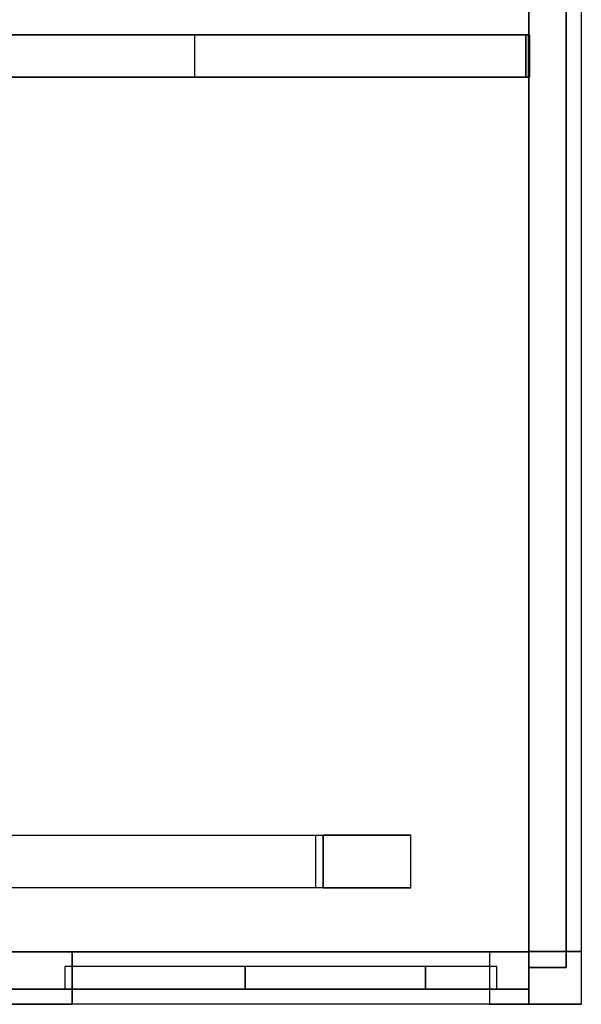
# Model space of a CAD drawing. Header units: millimetres. Extents: x -35 to 33166, y -35 to 31591.
# Tile 30 of 36: x 29369 to 33166, y 865 to 7521. Entities that reach past the tile are written whole.
import ezdxf

# ---------------------------------------------------------------- set-up
doc = ezdxf.new("R2010")
doc.units = ezdxf.units.MM
doc.header["$LTSCALE"] = 25.4
doc.layers.get('0').update_dxf_attribs({"true_color": 0xffffff})
for name, color, linetype, true_color in [('end caps & lintels', 7, 'Continuous', 0xffa500), ('GF Openings-windows', 7, 'Continuous', 0xfafafa), ('Walls - L1', 7, 'Continuous', 0xb4b464), ('Walls - L2', 7, 'Continuous', 0x64ff64)]:
    doc.layers.add(name, color=color, linetype=linetype, true_color=true_color)

# ---------------------------------------------------------------- blocks, each defined once
blk = doc.blocks.new('GF-GD01_LeftCap_6in_#1')
for p, q in [((0, 152.4), (0, 0)), ((50, 152.4), (0, 152.4)), ((50, 152.4, 457.2), (0, 152.4, 457.2)), ((0, 152.4, 457.2), (0, 0, 457.2)), ((0, 152.4), (0, 152.4, 457.2)), ((50, 0), (50, 152.4)), ((50, 0, 457.2), (50, 152.4, 457.2)), ((50, 152.4), (50, 152.4, 457.2)), ((0, 0), (50, 0)), ((0, 0, 457.2), (50, 0, 457.2)), ((0, 0), (0, 0, 457.2)), ((50, 0), (50, 0, 457.2))]:
    blk.add_line(p, q)
blk = doc.blocks.new('GF-GD01_LeftCap_6in_#2')
for p, q in [((0, 152.4), (0, 0)), ((50, 152.4), (0, 152.4)), ((50, 152.4, 457.2), (0, 152.4, 457.2)), ((0, 152.4, 457.2), (0, 0, 457.2)), ((0, 152.4), (0, 152.4, 457.2)), ((50, 0), (50, 152.4)), ((50, 0, 457.2), (50, 152.4, 457.2)), ((50, 152.4), (50, 152.4, 457.2)), ((0, 0), (50, 0)), ((0, 0, 457.2), (50, 0, 457.2)), ((0, 0), (0, 0, 457.2)), ((50, 0), (50, 0, 457.2))]:
    blk.add_line(p, q)
blk = doc.blocks.new('GF-GD01_LeftCap_6in_#3')
for p, q in [((0, 152.4), (0, 0)), ((50, 152.4), (0, 152.4)), ((50, 152.4, 457.2), (0, 152.4, 457.2)), ((0, 152.4, 457.2), (0, 0, 457.2)), ((0, 152.4), (0, 152.4, 457.2)), ((50, 0), (50, 152.4)), ((50, 0, 457.2), (50, 152.4, 457.2)), ((50, 152.4), (50, 152.4, 457.2)), ((0, 0), (50, 0)), ((0, 0, 457.2), (50, 0, 457.2)), ((0, 0), (0, 0, 457.2)), ((50, 0), (50, 0, 457.2))]:
    blk.add_line(p, q)
blk = doc.blocks.new('GF-GD01_LeftCap_6in_#4')
for p, q in [((0, 152.4), (0, 0)), ((50, 152.4), (0, 152.4)), ((50, 152.4, 457.2), (0, 152.4, 457.2)), ((0, 152.4, 457.2), (0, 0, 457.2)), ((0, 152.4), (0, 152.4, 457.2)), ((50, 0), (50, 152.4)), ((50, 0, 457.2), (50, 152.4, 457.2)), ((50, 152.4), (50, 152.4, 457.2)), ((0, 0), (50, 0)), ((0, 0, 457.2), (50, 0, 457.2)), ((0, 0), (0, 0, 457.2)), ((50, 0), (50, 0, 457.2))]:
    blk.add_line(p, q)
blk = doc.blocks.new('GF-GD01_LeftCap_6in_#5')
for p, q in [((0, 152.4), (0, 0)), ((50, 152.4), (0, 152.4)), ((50, 152.4, 457.2), (0, 152.4, 457.2)), ((0, 152.4, 457.2), (0, 0, 457.2)), ((0, 152.4), (0, 152.4, 457.2)), ((50, 0), (50, 152.4)), ((50, 0, 457.2), (50, 152.4, 457.2)), ((50, 152.4), (50, 152.4, 457.2)), ((0, 0), (50, 0)), ((0, 0, 457.2), (50, 0, 457.2)), ((0, 0), (0, 0, 457.2)), ((50, 0), (50, 0, 457.2))]:
    blk.add_line(p, q)
blk = doc.blocks.new('GF-GD01_LeftCap_6in_#6')
for p, q in [((0, 152.4), (0, 0)), ((50, 152.4), (0, 152.4)), ((50, 152.4, 457.2), (0, 152.4, 457.2)), ((0, 152.4, 457.2), (0, 0, 457.2)), ((0, 152.4), (0, 152.4, 457.2)), ((50, 0), (50, 152.4)), ((50, 0, 457.2), (50, 152.4, 457.2)), ((50, 152.4), (50, 152.4, 457.2)), ((0, 0), (50, 0)), ((0, 0, 457.2), (50, 0, 457.2)), ((0, 0), (0, 0, 457.2)), ((50, 0), (50, 0, 457.2))]:
    blk.add_line(p, q)
blk = doc.blocks.new('GF-GD01_LeftCap_6in_#7')
for p, q in [((0, 152.4), (0, 0)), ((50, 152.4), (0, 152.4)), ((50, 152.4, 31.8), (0, 152.4, 31.8)), ((0, 152.4, 31.8), (0, 0, 31.8)), ((0, 152.4), (0, 152.4, 31.8)), ((50, 0), (50, 152.4)), ((50, 0, 31.8), (50, 152.4, 31.8)), ((50, 152.4), (50, 152.4, 31.8)), ((0, 0), (50, 0)), ((0, 0, 31.8), (50, 0, 31.8)), ((0, 0), (0, 0, 31.8)), ((50, 0), (50, 0, 31.8))]:
    blk.add_line(p, q)
blk = doc.blocks.new('GF-GD01_RightCap_6in_#1')
for p, q in [((0, 152.4), (0, 0)), ((50, 152.4), (0, 152.4)), ((50, 152.4, 457.2), (0, 152.4, 457.2)), ((0, 152.4, 457.2), (0, 0, 457.2)), ((0, 152.4), (0, 152.4, 457.2)), ((50, 0), (50, 152.4)), ((50, 0, 457.2), (50, 152.4, 457.2)), ((50, 152.4), (50, 152.4, 457.2)), ((0, 0), (50, 0)), ((0, 0, 457.2), (50, 0, 457.2)), ((0, 0), (0, 0, 457.2)), ((50, 0), (50, 0, 457.2))]:
    blk.add_line(p, q)
blk = doc.blocks.new('GF-GD01_RightCap_6in_#2')
for p, q in [((0, 152.4), (0, 0)), ((50, 152.4), (0, 152.4)), ((50, 152.4, 457.2), (0, 152.4, 457.2)), ((0, 152.4, 457.2), (0, 0, 457.2)), ((0, 152.4), (0, 152.4, 457.2)), ((50, 0), (50, 152.4)), ((50, 0, 457.2), (50, 152.4, 457.2)), ((50, 152.4), (50, 152.4, 457.2)), ((0, 0), (50, 0)), ((0, 0, 457.2), (50, 0, 457.2)), ((0, 0), (0, 0, 457.2)), ((50, 0), (50, 0, 457.2))]:
    blk.add_line(p, q)
blk = doc.blocks.new('GF-GD01_RightCap_6in_#3')
for p, q in [((0, 152.4), (0, 0)), ((50, 152.4), (0, 152.4)), ((50, 152.4, 457.2), (0, 152.4, 457.2)), ((0, 152.4, 457.2), (0, 0, 457.2)), ((0, 152.4), (0, 152.4, 457.2)), ((50, 0), (50, 152.4)), ((50, 0, 457.2), (50, 152.4, 457.2)), ((50, 152.4), (50, 152.4, 457.2)), ((0, 0), (50, 0)), ((0, 0, 457.2), (50, 0, 457.2)), ((0, 0), (0, 0, 457.2)), ((50, 0), (50, 0, 457.2))]:
    blk.add_line(p, q)
blk = doc.blocks.new('GF-GD01_RightCap_6in_#4')
for p, q in [((0, 152.4), (0, 0)), ((50, 152.4), (0, 152.4)), ((50, 152.4, 457.2), (0, 152.4, 457.2)), ((0, 152.4, 457.2), (0, 0, 457.2)), ((0, 152.4), (0, 152.4, 457.2)), ((50, 0), (50, 152.4)), ((50, 0, 457.2), (50, 152.4, 457.2)), ((50, 152.4), (50, 152.4, 457.2)), ((0, 0), (50, 0)), ((0, 0, 457.2), (50, 0, 457.2)), ((0, 0), (0, 0, 457.2)), ((50, 0), (50, 0, 457.2))]:
    blk.add_line(p, q)
blk = doc.blocks.new('GF-GD01_RightCap_6in_#5')
for p, q in [((0, 152.4), (0, 0)), ((50, 152.4), (0, 152.4)), ((50, 152.4, 457.2), (0, 152.4, 457.2)), ((0, 152.4, 457.2), (0, 0, 457.2)), ((0, 152.4), (0, 152.4, 457.2)), ((50, 0), (50, 152.4)), ((50, 0, 457.2), (50, 152.4, 457.2)), ((50, 152.4), (50, 152.4, 457.2)), ((0, 0), (50, 0)), ((0, 0, 457.2), (50, 0, 457.2)), ((0, 0), (0, 0, 457.2)), ((50, 0), (50, 0, 457.2))]:
    blk.add_line(p, q)
blk = doc.blocks.new('GF-GD01_RightCap_6in_#6')
for p, q in [((0, 152.4), (0, 0)), ((50, 152.4), (0, 152.4)), ((50, 152.4, 457.2), (0, 152.4, 457.2)), ((0, 152.4, 457.2), (0, 0, 457.2)), ((0, 152.4), (0, 152.4, 457.2)), ((50, 0), (50, 152.4)), ((50, 0, 457.2), (50, 152.4, 457.2)), ((50, 152.4), (50, 152.4, 457.2)), ((0, 0), (50, 0)), ((0, 0, 457.2), (50, 0, 457.2)), ((0, 0), (0, 0, 457.2)), ((50, 0), (50, 0, 457.2))]:
    blk.add_line(p, q)
blk = doc.blocks.new('GF-GD01_RightCap_6in_#7')
for p, q in [((0, 152.4), (0, 0)), ((50, 152.4), (0, 152.4)), ((50, 152.4, 31.8), (0, 152.4, 31.8)), ((0, 152.4, 31.8), (0, 0, 31.8)), ((0, 152.4), (0, 152.4, 31.8)), ((50, 0), (50, 152.4)), ((50, 0, 31.8), (50, 152.4, 31.8)), ((50, 152.4), (50, 152.4, 31.8)), ((0, 0), (50, 0)), ((0, 0, 31.8), (50, 0, 31.8)), ((0, 0), (0, 0, 31.8)), ((50, 0), (50, 0, 31.8))]:
    blk.add_line(p, q)
blk = doc.blocks.new('GF-GD01_HeadLintel_6in_#1')
for p, q in [((0, 152.4), (0, 0)), ((1219.2, 152.4), (0, 152.4)), ((1219.2, 152.4, 63), (0, 152.4, 63)), ((0, 152.4, 63), (0, 0, 63)), ((0, 152.4), (0, 152.4, 63)), ((1219.2, 0), (1219.2, 152.4)), ((1219.2, 0, 63), (1219.2, 152.4, 63)), ((1219.2, 152.4), (1219.2, 152.4, 63)), ((0, 0), (1219.2, 0)), ((0, 0, 63), (1219.2, 0, 63)), ((0, 0), (0, 0, 63)), ((1219.2, 0), (1219.2, 0, 63))]:
    blk.add_line(p, q)
blk = doc.blocks.new('GF-GD01_HeadLintel_6in_#2')
for p, q in [((0, 152.4), (0, 0)), ((1219.2, 152.4), (0, 152.4)), ((1219.2, 152.4, 63), (0, 152.4, 63)), ((0, 152.4, 63), (0, 0, 63)), ((0, 152.4), (0, 152.4, 63)), ((1219.2, 0), (1219.2, 152.4)), ((1219.2, 0, 63), (1219.2, 152.4, 63)), ((1219.2, 152.4), (1219.2, 152.4, 63)), ((0, 0), (1219.2, 0)), ((0, 0, 63), (1219.2, 0, 63)), ((0, 0), (0, 0, 63)), ((1219.2, 0), (1219.2, 0, 63))]:
    blk.add_line(p, q)
blk = doc.blocks.new('GF-GD01_HeadLintel_6in_#3')
for p, q in [((0, 152.4), (0, 0)), ((483.6, 152.4), (0, 152.4)), ((483.6, 152.4, 63), (0, 152.4, 63)), ((0, 152.4, 63), (0, 0, 63)), ((0, 152.4), (0, 152.4, 63)), ((483.6, 0), (483.6, 152.4)), ((483.6, 0, 63), (483.6, 152.4, 63)), ((483.6, 152.4), (483.6, 152.4, 63)), ((0, 0), (483.6, 0)), ((0, 0, 63), (483.6, 0, 63)), ((0, 0), (0, 0, 63)), ((483.6, 0), (483.6, 0, 63))]:
    blk.add_line(p, q)
blk = doc.blocks.new('Difference#97')
for p, q in [((32809.91, 1221.3, 3351.27), (32809.91, 13347.266, 3351.27)), ((32809.91, 1221.274, 3725), (32809.91, 13347.266, 3725)), ((33063.9, 1221.3, 3198.73), (33063.9, 13347.266, 3198.73)), ((33063.9, 13347.266, 3351.27), (33063.9, 1221.3, 3351.27)), ((33165.51, 13347.266, 3725), (33165.51, 1221.274, 3725)), ((32809.91, 11678.888, 3198.73), (32809.91, 1221.3, 3198.73)), ((32809.91, 7673, -100), (32809.91, 1221.274, -100)), ((33165.51, 7673, -100), (33165.51, 1221.274, -100)), ((32809.91, 1221.3, 3198.73), (32809.91, 1221.274, 3198.73)), ((32809.91, 1221.274, 3351.27), (32809.91, 1221.3, 3351.27)), ((32809.91, 1221.274, 3198.73), (33063.9, 1221.274, 3198.73)), ((33063.9, 1221.274, 3351.27), (32809.91, 1221.274, 3351.27)), ((32809.91, 1221.274, -100), (32809.91, 1221.274, 3198.73)), ((32809.91, 1221.274, -100), (33165.51, 1221.274, -100)), ((33165.51, 1221.274, 3725), (32809.91, 1221.274, 3725)), ((32809.91, 1221.274, 3725), (32809.91, 1221.274, 3351.27)), ((33063.9, 1221.274, 3198.73), (33063.9, 1221.3, 3198.73)), ((33063.9, 1221.3, 3351.27), (33063.9, 1221.274, 3351.27)), ((33063.9, 1221.274, 3198.73), (33063.9, 1221.274, 3351.27)), ((33165.51, 1221.274, -100), (33165.51, 1221.274, 3725))]:
    blk.add_line(p, q)
blk = doc.blocks.new('Difference#67')
for p, q in [((32809.7, 1221.02, 3198.73), (32809.656, 1221.02, 3198.73)), ((32809.656, 1221.02, 3198.73), (32809.656, 967, 3198.73)), ((32809.656, 967, 3351.27), (32809.656, 1221.02, 3351.27)), ((32809.656, 1221.02, 3351.27), (32809.7, 1221.02, 3351.27)), ((32809.656, 865.42, 3725), (32809.656, 1221.02, 3725)), ((32809.656, 1221.02, 3725), (32809.656, 1221.02, 3351.27)), ((32809.656, 1221.02, 3198.73), (32809.656, 1221.02, -100)), ((32809.656, 1221.02, -100), (32809.656, 865.42, -100)), ((32809.656, 1221.02, -100), (32809.91, 1221.02, -100)), ((32809.656, 1221.02, 3725), (32809.91, 1221.02, 3725)), ((32809.91, 1221.02, 3198.73), (32809.7, 1221.02, 3198.73)), ((32809.7, 1221.02, 3351.27), (32809.91, 1221.02, 3351.27)), ((33063.9, 1221.274, 3198.73), (32809.91, 1221.274, 3198.73)), ((32809.91, 1221.274, 3198.73), (32809.91, 1221.02, 3198.73)), ((32809.91, 1221.02, 3351.27), (32809.91, 1221.274, 3351.27)), ((32809.91, 1221.274, 3351.27), (33063.9, 1221.274, 3351.27)), ((32809.91, 1221.02, -100), (32809.91, 1221.274, -100)), ((32809.91, 1221.274, -100), (33165.51, 1221.274, -100)), ((32809.91, 1221.274, 3198.73), (32809.91, 1221.274, -100)), ((32809.91, 1221.274, 3351.27), (32809.91, 1221.274, 3725)), ((32809.91, 1221.274, 3725), (33165.51, 1221.274, 3725)), ((32809.91, 1221.02, 3725), (32809.91, 1221.274, 3725)), ((32809.91, 1221.02, -100), (32809.91, 1221.02, 3198.73)), ((32809.91, 1221.02, 3351.27), (32809.91, 1221.02, 3725)), ((33063.9, 1114.3, 3198.73), (33063.9, 1221.274, 3198.73)), ((33063.9, 1221.274, 3351.27), (33063.9, 1114.3, 3351.27)), ((33063.9, 1221.274, 3351.27), (33063.9, 1221.274, 3198.73)), ((33165.51, 1221.274, -100), (33165.51, 865.42, -100)), ((33165.51, 1221.274, 3725), (33165.51, 1221.274, -100)), ((33165.51, 1221.274, 3725), (33165.51, 865.42, 3725)), ((32809.7, 1114.3, 3198.73), (32809.7, 1114.3, 3351.27)), ((32809.7, 1114.3, 3351.27), (33063.9, 1114.3, 3351.27)), ((33063.9, 1114.3, 3198.73), (32809.7, 1114.3, 3198.73)), ((32809.7, 967, 3198.73), (32809.7, 1114.3, 3198.73)), ((32809.7, 1114.3, 3351.27), (32809.7, 967, 3351.27)), ((33063.9, 1114.3, 3351.27), (33063.9, 1114.3, 3198.73)), ((32809.656, 967, 3198.73), (32809.7, 967, 3198.73)), ((32809.7, 967, 3351.27), (32809.656, 967, 3351.27)), ((32809.656, 967, 3198.73), (32809.656, 967, 3351.27)), ((32809.7, 967, 3351.27), (32809.7, 967, 3198.73)), ((32809.656, 865.42, -100), (32809.656, 865.42, 3725)), ((32809.656, 865.42, -100), (33165.51, 865.42, -100)), ((33165.51, 865.42, 3725), (32809.656, 865.42, 3725)), ((33165.51, 865.42, -100), (33165.51, 865.42, 3725))]:
    blk.add_line(p, q)
blk = doc.blocks.new('Difference#109')
for p, q in [((21323.514, 7418.02, 3200), (32789.8746, 7418.02, 3200)), ((32814.91, 7418.02, -100), (27805, 7418.02, -100)), ((32789.8746, 7418.02, 3200), (32789.8746, 7132.27, 3200)), ((32789.8746, 7132.27, 3198.73), (32789.8746, 7418.02, 3198.73)), ((32789.8746, 7418.02, 3198.73), (32789.8746, 7418.02, 3200)), ((32814.91, 7418.02, 3198.73), (32789.8746, 7418.02, 3198.73)), ((32814.91, 7132.27, 3198.73), (32814.91, 7418.02, 3198.73)), ((32814.91, 7418.02, 3198.73), (32814.91, 7418.02, -100)), ((32814.91, 7418.02, -100), (32814.91, 7132.27, -100)), ((32789.8746, 7132.27, 3200), (21323.514, 7132.27, 3200)), ((27805, 7132.27, -100), (32814.91, 7132.27, -100)), ((32789.8746, 7132.27, 3200), (32789.8746, 7132.27, 3198.73)), ((32789.8746, 7132.27, 3198.73), (32814.91, 7132.27, 3198.73)), ((32814.91, 7132.27, -100), (32814.91, 7132.27, 3198.73))]:
    blk.add_line(p, q)
blk = doc.blocks.new('Difference#110')
for p, q in [((29003.11, 967, 3351.27), (29003.11, 1221.02, 3351.27)), ((29003.11, 1221.02, 3351.27), (32809.656, 1221.02, 3351.27)), ((32809.656, 1221.02, 3198.73), (29003.11, 1221.02, 3198.73)), ((29003.11, 1221.02, 3198.73), (29003.11, 967, 3198.73)), ((29003.11, 865.42, -100), (29003.11, 1221.02, -100)), ((29003.11, 1221.02, -100), (29723.25, 1221.02, -100)), ((29003.11, 865.42, 3725), (29003.11, 1221.02, 3725)), ((29003.11, 1221.02, 3725), (29003.11, 1221.02, 3351.27)), ((29003.11, 1221.02, 3198.73), (29003.11, 1221.02, -100)), ((29003.11, 1221.02, 3725), (32809.656, 1221.02, 3725)), ((29723.25, 865.42, -100), (29723.25, 1221.02, -100)), ((29723.25, 1221.02, -100), (29723.25, 1221.02, 2675)), ((29723.25, 1221.02, 2675), (29723.25, 865.42, 2675)), ((29723.25, 1221.02, 2675), (32545.25, 1221.02, 2675)), ((32545.25, 1221.02, 2675), (32545.25, 865.42, 2675)), ((32545.25, 1221.02, 2675), (32545.25, 1221.02, -100)), ((32545.25, 1221.02, -100), (32545.25, 865.42, -100)), ((32809.656, 1221.02, -100), (32545.25, 1221.02, -100)), ((32809.656, 1221.02, 3351.27), (32809.656, 967, 3351.27)), ((32809.656, 967, 3198.73), (32809.656, 1221.02, 3198.73)), ((32809.656, 1221.02, 3198.73), (32809.656, 1221.02, -100)), ((32809.656, 1221.02, 3725), (32809.656, 1221.02, 3351.27)), ((32809.656, 1221.02, -100), (32809.656, 865.42, -100)), ((32809.656, 1221.02, 3725), (32809.656, 865.42, 3725)), ((29003.11, 967, 3198.73), (29003.11, 967, 3351.27)), ((29003.11, 967, 3351.27), (32809.656, 967, 3351.27)), ((32809.656, 967, 3198.73), (29003.11, 967, 3198.73)), ((32809.656, 967, 3351.27), (32809.656, 967, 3198.73)), ((29003.11, 865.42, -100), (29723.25, 865.42, -100)), ((32809.656, 865.42, 3725), (29003.11, 865.42, 3725)), ((29003.11, 865.42, 3725), (29003.11, 865.42, -100)), ((29723.25, 865.42, 2675), (29723.25, 865.42, -100)), ((32545.25, 865.42, 2675), (29723.25, 865.42, 2675)), ((32545.25, 865.42, -100), (32545.25, 865.42, 2675)), ((32545.25, 865.42, -100), (32809.656, 865.42, -100)), ((32809.656, 865.42, -100), (32809.656, 865.42, 3725))]:
    blk.add_line(p, q)
blk = doc.blocks.new('Group3573')
at = {"layer": 'Walls - L1'}
for name in ['Difference#97', 'Difference#109', 'Difference#110', 'Difference#67']:
    blk.add_blockref(name, (0, 0), dxfattribs=at)
blk = doc.blocks.new('Group3723')
for p, q in [((21348.01, 7418.02, 3350), (32805.51, 7418.02, 3350)), ((21348.01, 7418.02, 6225), (30552, 7418.02, 6225)), ((30552, 7418.02, 6225), (32805.51, 7418.02, 3971.49)), ((30552, 7132.27, 6225), (30552, 7418.02, 6225)), ((32805.51, 7418.02, 3350), (32805.51, 7132.27, 3350)), ((32805.51, 7418.02, 3971.49), (32805.51, 7418.02, 3350)), ((32805.51, 7418.02, 3971.49), (32805.51, 7132.27, 3971.49)), ((21348.01, 7132.27, 3350), (32805.51, 7132.27, 3350)), ((30552, 7132.27, 6225), (21348.01, 7132.27, 6225)), ((32805.51, 7132.27, 3971.49), (30552, 7132.27, 6225)), ((32805.51, 7132.27, 3350), (32805.51, 7132.27, 3971.49))]:
    blk.add_line(p, q)
blk = doc.blocks.new('Group3664')
at = {"layer": 'Walls - L2'}
blk.add_blockref('Group3723', (0, 0), dxfattribs=at)
blk = doc.blocks.new('Group#259')
for p, q in [((25753.5, 2008.9, 3200.5), (31371.2, 2008.9, 3200.5)), ((31371.2, 1652.9, 3263.5), (31371.2, 2008.9, 3263.5)), ((31371.2, 2008.9, 3263.5), (32012.1, 2008.9, 3263.5)), ((31371.2, 1652.9, 3200.5), (31371.2, 2008.9, 3200.5)), ((31371.2, 2008.9, 3200.5), (31371.2, 2008.9, 3263.5)), ((31421, 1652.9, 2785.6), (31421, 2008.9, 2785.6)), ((31421, 2008.9, 2785.6), (31421, 2008.9, -100)), ((31421, 2008.9, -100), (31421, 1652.9, -100)), ((32012.1, 2008.9, 2785.6), (31421, 2008.9, 2785.6)), ((32012.1, 1652.9, 2785.6), (32012.1, 2008.9, 2785.6)), ((32012.1, 1652.9, 3263.5), (32012.1, 2008.9, 3263.5)), ((32012.1, 2008.9, 3263.5), (32012.1, 2008.9, 2785.6)), ((31371.2, 1652.9, 3200.5), (25753.5, 1652.9, 3200.5)), ((32012.1, 1652.9, 3263.5), (31371.2, 1652.9, 3263.5)), ((31371.2, 1652.9, 3263.5), (31371.2, 1652.9, 3200.5)), ((31421, 1652.9, -100), (31421, 1652.9, 2785.6)), ((31421, 1652.9, 2785.6), (32012.1, 1652.9, 2785.6)), ((32012.1, 1652.9, 2785.6), (32012.1, 1652.9, 3263.5))]:
    blk.add_line(p, q)

msp = doc.modelspace()

# ---------------------------------------------------------------- block references
for name in ['Group3573', 'Group3664']:
    msp.add_blockref(name, (0, 0))
at = {"layer": 'end caps & lintels'}
for name, p in [('GF-GD01_LeftCap_6in_#1', (29673, 967.7, -100)), ('GF-GD01_LeftCap_6in_#2', (29673, 967.7, 357.2)), ('GF-GD01_LeftCap_6in_#3', (29673, 967.7, 814.4)), ('GF-GD01_LeftCap_6in_#4', (29673, 967.7, 1271.6)), ('GF-GD01_LeftCap_6in_#5', (29673, 967.7, 1728.8)), ('GF-GD01_LeftCap_6in_#6', (29673, 967.7, 2186)), ('GF-GD01_LeftCap_6in_#7', (29673, 967.7, 2643.2)), ('GF-GD01_HeadLintel_6in_#1', (29673, 967.7, 2675)), ('GF-GD01_HeadLintel_6in_#2', (30892.2, 967.7, 2675)), ('GF-GD01_HeadLintel_6in_#3', (32111.4, 967.7, 2675)), ('GF-GD01_RightCap_6in_#1', (32545, 967.7, -100)), ('GF-GD01_RightCap_6in_#2', (32545, 967.7, 357.2)), ('GF-GD01_RightCap_6in_#3', (32545, 967.7, 814.4)), ('GF-GD01_RightCap_6in_#4', (32545, 967.7, 1271.6)), ('GF-GD01_RightCap_6in_#5', (32545, 967.7, 1728.8)), ('GF-GD01_RightCap_6in_#6', (32545, 967.7, 2186)), ('GF-GD01_RightCap_6in_#7', (32545, 967.7, 2643.2))]:
    msp.add_blockref(name, p, dxfattribs=at)
at = {"layer": 'GF Openings-windows'}
msp.add_blockref('Group#259', (0, 0), dxfattribs=at)

doc.saveas('drawing.dxf')
